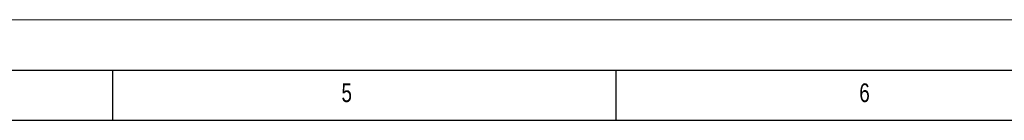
# Model space of a CAD drawing. Header units: millimetres. Extents: x 0 to 594, y 0 to 420.
# Tile 12 of 47: x 193 to 291, y 410 to 420. Entities that reach past the tile are written whole.
import ezdxf

# ---------------------------------------------------------------- set-up
doc = ezdxf.new("R2010")
doc.units = ezdxf.units.MM
doc.layers.add('FORMAT', color=7, linetype='Continuous')
doc.styles.add('SLDTEXTSTYLE0', font='TXT', dxfattribs={"width": 0.75})

msp = doc.modelspace()

# ---------------------------------------------------------------- linework, layer by layer
at = {"color": 7, "linetype": 'Continuous', "lineweight": 18}
msp.add_line((0, 420), (594, 420), dxfattribs=at)
at = {"layer": 'FORMAT'}
for p, q in [((15, 415), (589, 415)), ((202, 410), (202, 415)), ((252, 410), (252, 415)), ((20, 410), (584, 410))]:
    msp.add_line(p, q, dxfattribs=at)

# ---------------------------------------------------------------- texts
at = {"layer": 'FORMAT', "char_height": 1.852, "attachment_point": 1, "style": 'SLDTEXTSTYLE0'}
for s, insert in [('5', (224.713, 413.668)), ('6', (276.132, 413.668))]:
    msp.add_mtext(s, dxfattribs=dict(at, insert=insert))

doc.saveas('drawing.dxf')
